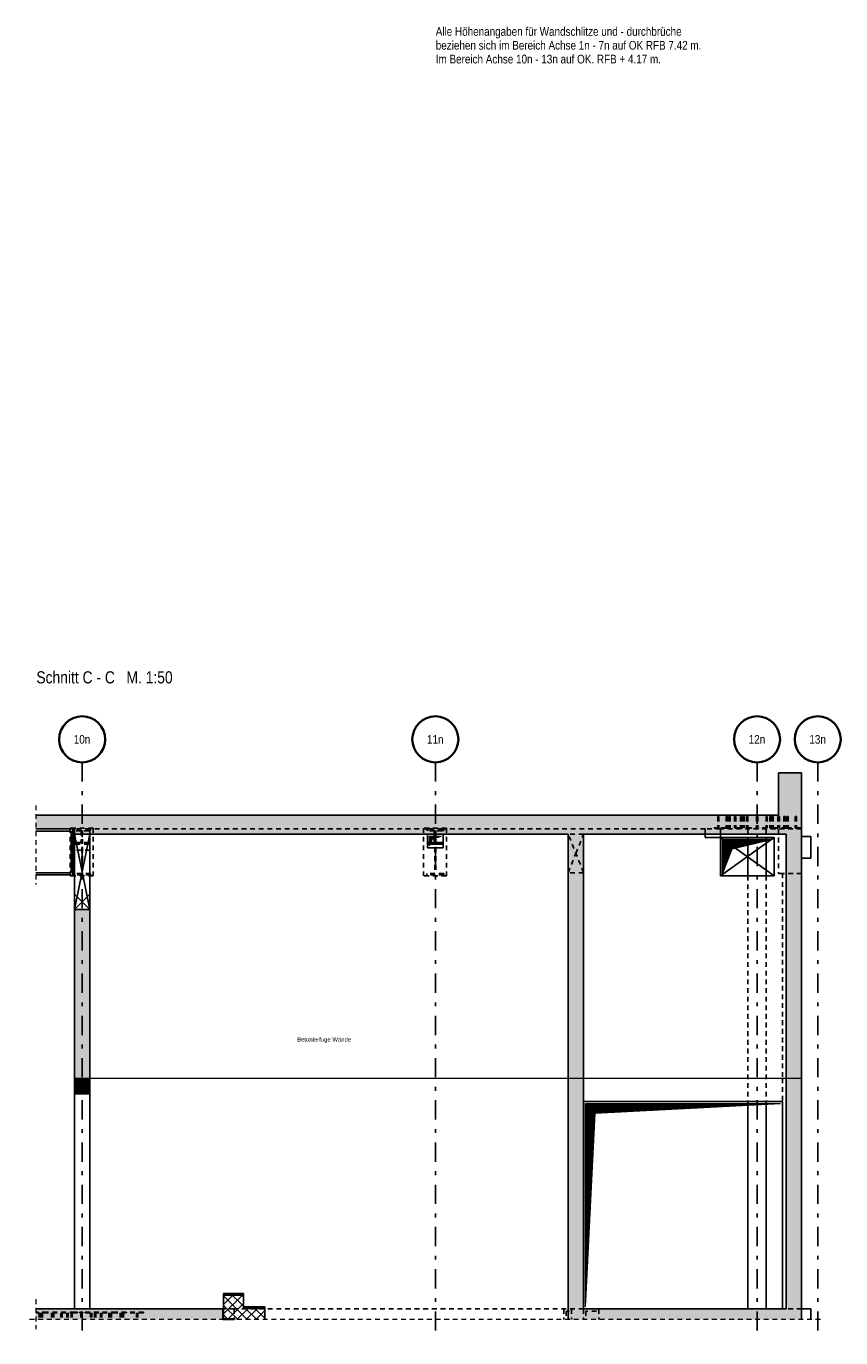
# Model space of a CAD drawing. Header units: millimetres. Extents: x -5 to 96, y -36 to 51.
# Tile 28 of 46: x 69 to 90, y -36 to -2. Entities that reach past the tile are written whole.
import ezdxf
from ezdxf.enums import TextEntityAlignment as Align

# ---------------------------------------------------------------- set-up
doc = ezdxf.new("R2010")
doc.units = ezdxf.units.MM
doc.linetypes.add('DASHDOTX2', pattern=[2, 1, -0.5, 0, -0.5])
doc.linetypes.add('HIDDEN', pattern=[0.375, 0.25, -0.125])
for name, color, linetype, lineweight in [('Achsen', 7, 'Continuous', 20), ('Geschnittene Kanten', 7, 'Continuous', 20), ('Schraffuren', 7, 'Continuous', 20), ('Texte', 7, 'Continuous', 20)]:
    doc.layers.add(name, color=color, linetype=linetype, lineweight=lineweight)
doc.styles.add('Arial Narrow', font='ARIALN.TTF')
doc.linetypes.add('STRAKON_Linetype_13', pattern='A,30,[130,ltypeshp.shx,S=3.75,R=-30,X=0,Y=0],-3.75,[130,ltypeshp.shx,S=3.75,R=-30,X=0,Y=0]', length=33.75)
pattern_1 = [(45, (0, 0), (-0.00367695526, 0.00367695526), [])]

msp = doc.modelspace()

# ---------------------------------------------------------------- hatches: boundary and pattern name
at = {"layer": 'Schraffuren', "lineweight": 13, "true_color": 0xd7ffd7}
for points in [[(88.947709, -22.26249), (88.947709, -21.16249), (88.347709, -21.16249), (88.347709, -22.26249)], [(88.947709, -22.76249), (88.947709, -22.26249), (68.999801, -22.26249), (68.999801, -22.62249), (70.006962, -22.62249), (70.006962, -22.76249)], [(83.267, -29.122478), (83.267, -22.76249), (82.867, -22.76249), (82.867, -29.122478)], [(88.947709, -29.122478), (88.947709, -22.76249), (88.547709, -22.76249), (88.547709, -29.122478)], [(70.406962, -29.122478), (70.406962, -24.722478), (70.006962, -24.722478), (70.006962, -29.122492)], [(70.407113, -29.522492), (70.407113, -29.122478), (70.007113, -29.122478), (70.007113, -29.522492)], [(83.267, -35.122478), (83.267, -29.122478), (82.867, -29.122478), (82.867, -35.122478)], [(88.947709, -35.122478), (88.947709, -29.122478), (88.547709, -29.122478), (88.547709, -35.122478)], [(73.867, -35.122478), (68.999801, -35.122492), (68.999801, -35.402478), (73.867, -35.402478)], [(88.947709, -35.402478), (88.947709, -35.122478), (82.867, -35.122478), (82.867, -35.402478)]]:
    msp.add_hatch(color=254, dxfattribs=at).paths.add_polyline_path(points)
at = {"layer": 'Schraffuren', "lineweight": 13, "true_color": 0xffbf80}
for points in [[(74.407, -34.762478), (74.407, -34.722478), (73.887, -34.722478), (73.887, -34.762478)], [(74.967, -35.109589), (74.967, -35.069589), (74.407, -35.069589), (74.407, -35.109589)]]:
    msp.add_hatch(color=31, dxfattribs=at).paths.add_polyline_path(points)
at = {"layer": 'Schraffuren', "lineweight": 13}
h = msp.add_hatch(dxfattribs=at)
h.set_pattern_fill('FT', color=6, scale=0.01, angle=45, style=0, pattern_type=2)
h.set_pattern_definition([(45, (0, 0), (-0.1237437, 0.1237437), []), (135, (0, 0), (-0.1237437, -0.1237437), [])])
h.paths.add_polyline_path([(74.967, -35.109589), (74.407, -35.109589), (74.407, -34.762478), (73.887, -34.762478), (73.887, -35.382478), (74.187, -35.382478), (74.187, -35.402478), (74.967, -35.402478)])
at = {"layer": 'Schraffuren', "lineweight": 13, "true_color": 0xe0ddbe}
for points in [[(73.887, -35.382478), (73.887, -35.122492), (73.867, -35.122478), (73.867, -35.382478)], [(74.167, -35.402478), (74.167, -35.382478), (73.867, -35.382478), (73.867, -35.402478)]]:
    msp.add_hatch(color=254, dxfattribs=at).paths.add_polyline_path(points)
at = {"layer": 'Texte', "lineweight": 13}
h = msp.add_hatch(dxfattribs=at)
h.set_pattern_fill('Mau', color=6, scale=0.01, angle=45, style=0, pattern_type=2)
h.set_pattern_definition(pattern_1)
h.paths.add_polyline_path([(79.256217, -23.062478), (79.322148, -22.888886), (79.556217, -22.81249), (79.256217, -22.81249)])
h = msp.add_hatch(dxfattribs=at)
h.set_pattern_fill('Mau', color=6, scale=0.01, angle=45, style=0, pattern_type=2)
h.set_pattern_definition(pattern_1)
h.paths.add_polyline_path([(86.885744, -23.79249), (87.135744, -23.142478), (88.185744, -22.892478), (86.885744, -22.892478)])
h = msp.add_hatch(dxfattribs=at)
h.set_pattern_fill('Mau', color=6, scale=0.01, angle=45, style=0, pattern_type=2)
h.set_pattern_definition(pattern_1)
h.paths.add_polyline_path([(83.317709, -35.072478), (83.567709, -30.022478), (88.397709, -29.772478), (83.317709, -29.772478)])

# ---------------------------------------------------------------- linework, layer by layer
at = {"color": 5, "linetype": 'HIDDEN', "lineweight": 18, "ltscale": 0.5}
for p, q in [((68.999801, -22.01249), (68.999801, -24.07249)), ((68.999801, -34.872478), (68.999801, -35.652478)), ((89.437709, -35.402478), (68.749801, -35.402478))]:
    msp.add_line(p, q, dxfattribs=at)
at = {"color": 3, "linetype": 'HIDDEN', "lineweight": 25, "ltscale": 0.5}
for p, q in [((86.763054, -22.30249), (86.761836, -22.30249)), ((86.761836, -22.30249), (86.761836, -22.59249)), ((86.766522, -22.30249), (86.763054, -22.30249)), ((86.771713, -22.30249), (86.766522, -22.30249)), ((86.777836, -22.30249), (86.771713, -22.30249)), ((86.783959, -22.30249), (86.777836, -22.30249)), ((86.78915, -22.30249), (86.783959, -22.30249)), ((86.792618, -22.30249), (86.78915, -22.30249)), ((86.793836, -22.30249), (86.792618, -22.30249)), ((86.793836, -22.30249), (86.793836, -22.59249)), ((86.983054, -22.30249), (86.981836, -22.30249)), ((86.981836, -22.30249), (86.981836, -22.59249)), ((86.986522, -22.30249), (86.983054, -22.30249)), ((86.991713, -22.30249), (86.986522, -22.30249)), ((86.997836, -22.30249), (86.991713, -22.30249)), ((87.003959, -22.30249), (86.997836, -22.30249)), ((87.00915, -22.30249), (87.003959, -22.30249)), ((87.012618, -22.30249), (87.00915, -22.30249)), ((87.013836, -22.30249), (87.012618, -22.30249)), ((87.013836, -22.30249), (87.013836, -22.59249)), ((87.056048, -22.30249), (87.05483, -22.30249)), ((87.05483, -22.30249), (87.05483, -22.59249)), ((87.059516, -22.30249), (87.056048, -22.30249)), ((87.064707, -22.30249), (87.059516, -22.30249)), ((87.07083, -22.30249), (87.064707, -22.30249)), ((87.076953, -22.30249), (87.07083, -22.30249)), ((87.082144, -22.30249), (87.076953, -22.30249)), ((87.085612, -22.30249), (87.082144, -22.30249)), ((87.08683, -22.30249), (87.085612, -22.30249)), ((87.08683, -22.30249), (87.08683, -22.59249)), ((87.200298, -22.30249), (87.19908, -22.30249)), ((87.19908, -22.30249), (87.19908, -22.59249)), ((87.203766, -22.30249), (87.200298, -22.30249)), ((87.201836, -22.30249), (87.201836, -22.59249)), ((87.208957, -22.30249), (87.203766, -22.30249)), ((87.21508, -22.30249), (87.208957, -22.30249)), ((87.221203, -22.30249), (87.21508, -22.30249)), ((87.226393, -22.30249), (87.221203, -22.30249)), ((87.229862, -22.30249), (87.226393, -22.30249)), ((87.23108, -22.30249), (87.229862, -22.30249)), ((87.232618, -22.30249), (87.23108, -22.30249)), ((87.23108, -22.30249), (87.23108, -22.59249)), ((87.233836, -22.30249), (87.232618, -22.30249)), ((87.233836, -22.30249), (87.233836, -22.59249)), ((87.355861, -22.30249), (87.354643, -22.30249)), ((87.354643, -22.30249), (87.354643, -22.59249)), ((87.359329, -22.30249), (87.355861, -22.30249)), ((87.36452, -22.30249), (87.359329, -22.30249)), ((87.370643, -22.30249), (87.36452, -22.30249)), ((87.376766, -22.30249), (87.370643, -22.30249)), ((87.381957, -22.30249), (87.376766, -22.30249)), ((87.385425, -22.30249), (87.381957, -22.30249)), ((87.386643, -22.30249), (87.385425, -22.30249)), ((87.386643, -22.30249), (87.386643, -22.59249)), ((87.423054, -22.30249), (87.421836, -22.30249)), ((87.421836, -22.30249), (87.421836, -22.59249)), ((87.426522, -22.30249), (87.423054, -22.30249)), ((87.431713, -22.30249), (87.426522, -22.30249)), ((87.437836, -22.30249), (87.431713, -22.30249)), ((87.443959, -22.30249), (87.437836, -22.30249)), ((87.44915, -22.30249), (87.443959, -22.30249)), ((87.452618, -22.30249), (87.44915, -22.30249)), ((87.453836, -22.30249), (87.452618, -22.30249)), ((87.453836, -22.30249), (87.453836, -22.59249)), ((87.511425, -22.30249), (87.510207, -22.30249)), ((87.510207, -22.30249), (87.510207, -22.59249)), ((87.514893, -22.30249), (87.511425, -22.30249)), ((87.520084, -22.30249), (87.514893, -22.30249)), ((87.526207, -22.30249), (87.520084, -22.30249)), ((87.53233, -22.30249), (87.526207, -22.30249)), ((87.53752, -22.30249), (87.53233, -22.30249)), ((87.540989, -22.30249), (87.53752, -22.30249)), ((87.542207, -22.30249), (87.540989, -22.30249)), ((87.542207, -22.30249), (87.542207, -22.59249)), ((87.773054, -22.30249), (87.771836, -22.30249)), ((87.771836, -22.30249), (87.771836, -22.59249)), ((87.776522, -22.30249), (87.773054, -22.30249)), ((87.781713, -22.30249), (87.776522, -22.30249)), ((87.787836, -22.30249), (87.781713, -22.30249)), ((87.793959, -22.30249), (87.787836, -22.30249)), ((87.79915, -22.30249), (87.793959, -22.30249)), ((87.802618, -22.30249), (87.79915, -22.30249)), ((87.803836, -22.30249), (87.802618, -22.30249)), ((87.803836, -22.30249), (87.803836, -22.59249)), ((88.020541, -22.30249), (88.019324, -22.30249)), ((88.019324, -22.30249), (88.019324, -22.59249)), ((88.02401, -22.30249), (88.020541, -22.30249)), ((88.029201, -22.30249), (88.02401, -22.30249)), ((88.035324, -22.30249), (88.029201, -22.30249)), ((88.041446, -22.30249), (88.035324, -22.30249)), ((88.046637, -22.30249), (88.041446, -22.30249)), ((88.050106, -22.30249), (88.046637, -22.30249)), ((88.051324, -22.30249), (88.050106, -22.30249)), ((88.051324, -22.30249), (88.051324, -22.59249)), ((88.123054, -22.30249), (88.121836, -22.30249)), ((88.121836, -22.30249), (88.121836, -22.59249)), ((88.126522, -22.30249), (88.123054, -22.30249)), ((88.131713, -22.30249), (88.126522, -22.30249)), ((88.137836, -22.30249), (88.131713, -22.30249)), ((88.143959, -22.30249), (88.137836, -22.30249)), ((88.14915, -22.30249), (88.143959, -22.30249)), ((88.152618, -22.30249), (88.14915, -22.30249)), ((88.153836, -22.30249), (88.152618, -22.30249)), ((88.153836, -22.30249), (88.153836, -22.59249)), ((88.176105, -22.30249), (88.174887, -22.30249)), ((88.174887, -22.30249), (88.174887, -22.59249)), ((88.179573, -22.30249), (88.176105, -22.30249)), ((88.184764, -22.30249), (88.179573, -22.30249)), ((88.190887, -22.30249), (88.184764, -22.30249)), ((88.19701, -22.30249), (88.190887, -22.30249)), ((88.202201, -22.30249), (88.19701, -22.30249)), ((88.205669, -22.30249), (88.202201, -22.30249)), ((88.206887, -22.30249), (88.205669, -22.30249)), ((88.206887, -22.30249), (88.206887, -22.59249)), ((88.331668, -22.30249), (88.330451, -22.30249)), ((88.330451, -22.30249), (88.330451, -22.59249)), ((88.335137, -22.30249), (88.331668, -22.30249)), ((88.340328, -22.30249), (88.335137, -22.30249)), ((88.346522, -22.30249), (88.340328, -22.30249)), ((88.341836, -22.30249), (88.341836, -22.59249)), ((88.352573, -22.30249), (88.346522, -22.30249)), ((88.357836, -22.30249), (88.352573, -22.30249)), ((88.361233, -22.30249), (88.357836, -22.30249)), ((88.362451, -22.30249), (88.361233, -22.30249)), ((88.363959, -22.30249), (88.362451, -22.30249)), ((88.362451, -22.30249), (88.362451, -22.59249)), ((88.36915, -22.30249), (88.363959, -22.30249)), ((88.372618, -22.30249), (88.36915, -22.30249)), ((88.373836, -22.30249), (88.372618, -22.30249)), ((88.373836, -22.30249), (88.373836, -22.59249)), ((88.487232, -22.30249), (88.486014, -22.30249)), ((88.486014, -22.30249), (88.486014, -22.59249)), ((88.4907, -22.30249), (88.487232, -22.30249)), ((88.495891, -22.30249), (88.4907, -22.30249)), ((88.502014, -22.30249), (88.495891, -22.30249)), ((88.508137, -22.30249), (88.502014, -22.30249)), ((88.513328, -22.30249), (88.508137, -22.30249)), ((88.516796, -22.30249), (88.513328, -22.30249)), ((88.518014, -22.30249), (88.516796, -22.30249)), ((88.518014, -22.30249), (88.518014, -22.59249)), ((88.563054, -22.30249), (88.561836, -22.30249)), ((88.561836, -22.30249), (88.561836, -22.59249)), ((88.566522, -22.30249), (88.563054, -22.30249)), ((88.571713, -22.30249), (88.566522, -22.30249)), ((88.577836, -22.30249), (88.571713, -22.30249)), ((88.583959, -22.30249), (88.577836, -22.30249)), ((88.58915, -22.30249), (88.583959, -22.30249)), ((88.592618, -22.30249), (88.58915, -22.30249)), ((88.593836, -22.30249), (88.592618, -22.30249)), ((88.593836, -22.30249), (88.593836, -22.59249)), ((88.783054, -22.30249), (88.781836, -22.30249)), ((88.781836, -22.30249), (88.781836, -22.59249)), ((88.786522, -22.30249), (88.783054, -22.30249)), ((88.791713, -22.30249), (88.786522, -22.30249)), ((88.797836, -22.30249), (88.791713, -22.30249)), ((88.803959, -22.30249), (88.797836, -22.30249)), ((88.80915, -22.30249), (88.803959, -22.30249)), ((88.812618, -22.30249), (88.80915, -22.30249)), ((88.813836, -22.30249), (88.812618, -22.30249)), ((88.813836, -22.30249), (88.813836, -22.59249)), ((69.916962, -22.60249), (69.894232, -22.60249)), ((69.894232, -22.60249), (69.894232, -23.82249)), ((69.966962, -22.60249), (69.916962, -22.60249)), ((69.916962, -22.60249), (69.916962, -22.62249)), ((70.494232, -22.60249), (69.966962, -22.60249)), ((69.966962, -22.60249), (69.966962, -22.62249)), ((69.986217, -22.62249), (69.986217, -22.66049)), ((70.194217, -22.66049), (69.986217, -22.66049)), ((70.406962, -22.62249), (70.006962, -22.62249)), ((70.008217, -22.62249), (70.008217, -22.67049)), ((70.179717, -22.67049), (70.008217, -22.67049)), ((70.179717, -22.67049), (70.179717, -22.97449)), ((70.194217, -22.66049), (70.194217, -23.78449)), ((70.380217, -22.67049), (70.208717, -22.67049)), ((70.208717, -22.67049), (70.208717, -22.97449)), ((70.426217, -22.66049), (70.218217, -22.66049)), ((70.218217, -22.66049), (70.218217, -23.78449)), ((70.380217, -22.62249), (70.380217, -22.67049)), ((79.208217, -22.62249), (70.406962, -22.62249)), ((70.407113, -22.62249), (70.407113, -22.76249)), ((70.426217, -22.62249), (70.426217, -22.66049)), ((70.494232, -22.60249), (70.494232, -23.84249)), ((79.694232, -22.60249), (79.094232, -22.60249)), ((79.094232, -22.60249), (79.094232, -23.84249)), ((79.186217, -22.62249), (79.186217, -22.66049)), ((79.394217, -22.66049), (79.186217, -22.66049)), ((79.580217, -22.62249), (79.208217, -22.62249)), ((79.208217, -22.62249), (79.208217, -22.67049)), ((79.379717, -22.67049), (79.208217, -22.67049)), ((79.379717, -22.67049), (79.379717, -22.76249)), ((79.394217, -22.66049), (79.394217, -23.78449)), ((79.580217, -22.67049), (79.408717, -22.67049)), ((79.408717, -22.67049), (79.408717, -22.76249)), ((79.626217, -22.66049), (79.418217, -22.66049)), ((79.418217, -22.66049), (79.418217, -23.78449)), ((86.435744, -22.62249), (79.580217, -22.62249)), ((79.580217, -22.62249), (79.580217, -22.67049)), ((79.626217, -22.62249), (79.626217, -22.66049)), ((79.694232, -22.60249), (79.694232, -23.84249)), ((83.267, -22.76249), (82.867, -22.76249)), ((86.835744, -22.62249), (86.435744, -22.62249)), ((86.435744, -22.62249), (86.435744, -22.76249)), ((86.964764, -22.59249), (86.667836, -22.59249)), ((86.667836, -22.59249), (86.667836, -22.60249)), ((86.964764, -22.60249), (86.667836, -22.60249)), ((88.947709, -22.62249), (86.835744, -22.62249)), ((86.835744, -22.62249), (86.835744, -22.76249)), ((87.021332, -22.59249), (86.964764, -22.59249)), ((86.964764, -22.59249), (86.964764, -22.60249)), ((87.021332, -22.60249), (86.964764, -22.60249)), ((87.332459, -22.59249), (87.021332, -22.59249)), ((87.021332, -22.59249), (87.021332, -22.60249)), ((87.332459, -22.60249), (87.021332, -22.60249)), ((87.643586, -22.59249), (87.332459, -22.59249)), ((87.643586, -22.60249), (87.332459, -22.60249)), ((87.547836, -22.59249), (87.547836, -22.60249)), ((87.547836, -22.62249), (87.547836, -22.842478)), ((87.587018, -22.59249), (87.587018, -22.60249)), ((87.643586, -22.59249), (87.643586, -22.60249)), ((87.827836, -22.59249), (87.747836, -22.59249)), ((87.747836, -22.59249), (87.747836, -22.60249)), ((87.827836, -22.60249), (87.747836, -22.60249)), ((87.827836, -22.59249), (87.827836, -22.60249)), ((88.240384, -22.59249), (87.929258, -22.59249)), ((87.929258, -22.59249), (87.929258, -22.60249)), ((88.240384, -22.60249), (87.929258, -22.60249)), ((87.985826, -22.59249), (87.985826, -22.60249)), ((88.027836, -22.59249), (88.027836, -22.60249)), ((88.027836, -22.62249), (88.027836, -22.842478)), ((88.551511, -22.59249), (88.240384, -22.59249)), ((88.551511, -22.60249), (88.240384, -22.60249)), ((88.347709, -22.62249), (88.347709, -23.78249)), ((88.60808, -22.59249), (88.551511, -22.59249)), ((88.551511, -22.59249), (88.551511, -22.60249)), ((88.60808, -22.60249), (88.551511, -22.60249)), ((88.907836, -22.59249), (88.60808, -22.59249)), ((88.60808, -22.59249), (88.60808, -22.60249)), ((88.907836, -22.60249), (88.60808, -22.60249)), ((88.907836, -22.59249), (88.907836, -22.60249)), ((70.406962, -23.172478), (70.007113, -23.172478)), ((70.179717, -22.97449), (70.008217, -22.97449)), ((70.008217, -22.97449), (70.008217, -23.02249)), ((70.380217, -23.02249), (70.008217, -23.02249)), ((70.380217, -22.97449), (70.208717, -22.97449)), ((70.380217, -22.97449), (70.380217, -23.02249)), ((70.194217, -23.78449), (69.986217, -23.78449)), ((69.986217, -23.78449), (69.986217, -23.82249)), ((70.426217, -23.82249), (69.986217, -23.82249)), ((70.494232, -23.84249), (70.007113, -23.84249)), ((70.426217, -23.78449), (70.218217, -23.78449)), ((70.426217, -23.78449), (70.426217, -23.82249)), ((79.694232, -23.84249), (79.094232, -23.84249)), ((79.394217, -23.78449), (79.186217, -23.78449)), ((79.186217, -23.78449), (79.186217, -23.82249)), ((79.626217, -23.82249), (79.186217, -23.82249)), ((79.626217, -23.78449), (79.418217, -23.78449)), ((79.626217, -23.78449), (79.626217, -23.82249)), ((83.267, -23.76249), (82.867, -23.76249)), ((87.547836, -23.84249), (87.547836, -29.722478)), ((88.027836, -23.84249), (88.027836, -29.722478)), ((88.447709, -23.78249), (88.347709, -23.78249)), ((88.947709, -23.78249), (88.447709, -23.78249)), ((88.447709, -23.78249), (88.447709, -29.122478)), ((88.447709, -29.122478), (88.447709, -29.722478)), ((74.167, -35.122492), (73.887, -35.122492)), ((74.167, -35.122478), (74.167, -35.382478)), ((83.266707, -35.122492), (74.167, -35.122492)), ((82.750305, -35.122478), (82.750305, -35.402478)), ((82.95031, -35.122478), (82.95031, -35.402478)), ((83.266707, -35.122478), (83.266707, -35.402478)), ((83.267, -35.122492), (83.266707, -35.122492)), ((83.666707, -35.122492), (83.666707, -35.402478)), ((88.947709, -35.122492), (88.547709, -35.122492)), ((69.287013, -35.212492), (68.999801, -35.212492)), ((69.287013, -35.222492), (68.999801, -35.222492)), ((69.013215, -35.212492), (69.013215, -35.222492)), ((69.069784, -35.212492), (69.069784, -35.222492)), ((69.091013, -35.222492), (69.091013, -35.402478)), ((69.123013, -35.222492), (69.123013, -35.402478)), ((69.145708, -35.222492), (69.145708, -35.402478)), ((69.177708, -35.222492), (69.177708, -35.402478)), ((70.007013, -35.212492), (69.287013, -35.212492)), ((70.007013, -35.222492), (69.287013, -35.222492)), ((69.407337, -35.222492), (69.407337, -35.402478)), ((69.439337, -35.222492), (69.439337, -35.402478)), ((69.441013, -35.222492), (69.441013, -35.402478)), ((69.473013, -35.222492), (69.473013, -35.402478)), ((69.654825, -35.222492), (69.654825, -35.402478)), ((69.686825, -35.222492), (69.686825, -35.402478)), ((69.811013, -35.222492), (69.811013, -35.402478)), ((69.843013, -35.222492), (69.843013, -35.402478)), ((69.916454, -35.222492), (69.916454, -35.402478)), ((69.948454, -35.222492), (69.948454, -35.402478)), ((70.031449, -35.212492), (70.007013, -35.212492)), ((70.031449, -35.222492), (70.007013, -35.222492)), ((70.007113, -35.212492), (70.007113, -35.222492)), ((70.088018, -35.212492), (70.031449, -35.212492)), ((70.031449, -35.212492), (70.031449, -35.222492)), ((70.088018, -35.222492), (70.031449, -35.222492)), ((70.088018, -35.212492), (70.088018, -35.222492)), ((70.227013, -35.212492), (70.147013, -35.212492)), ((70.147013, -35.212492), (70.147013, -35.222492)), ((70.227013, -35.222492), (70.147013, -35.222492)), ((70.171013, -35.222492), (70.171013, -35.402478)), ((70.203013, -35.222492), (70.203013, -35.402478)), ((70.227013, -35.212492), (70.227013, -35.222492)), ((70.342576, -35.212492), (70.286008, -35.212492)), ((70.286008, -35.212492), (70.286008, -35.222492)), ((70.342576, -35.222492), (70.286008, -35.222492)), ((70.367013, -35.212492), (70.342576, -35.212492)), ((70.342576, -35.212492), (70.342576, -35.222492)), ((70.367013, -35.222492), (70.342576, -35.222492)), ((71.087013, -35.212492), (70.367013, -35.212492)), ((70.367013, -35.212492), (70.367013, -35.222492)), ((71.087013, -35.222492), (70.367013, -35.222492)), ((70.425571, -35.222492), (70.425571, -35.402478)), ((70.457571, -35.222492), (70.457571, -35.402478)), ((70.531013, -35.222492), (70.531013, -35.402478)), ((70.563013, -35.222492), (70.563013, -35.402478)), ((70.687201, -35.222492), (70.687201, -35.402478)), ((70.719201, -35.222492), (70.719201, -35.402478)), ((70.901013, -35.222492), (70.901013, -35.402478)), ((70.933013, -35.222492), (70.933013, -35.402478)), ((70.934688, -35.222492), (70.934688, -35.402478)), ((70.966688, -35.222492), (70.966688, -35.402478)), ((71.807013, -35.212492), (71.087013, -35.212492)), ((71.807013, -35.222492), (71.087013, -35.222492)), ((71.196317, -35.222492), (71.196317, -35.402478)), ((71.228317, -35.222492), (71.228317, -35.402478)), ((71.251013, -35.222492), (71.251013, -35.402478)), ((71.283013, -35.222492), (71.283013, -35.402478)), ((71.304241, -35.212492), (71.304241, -35.222492)), ((71.36081, -35.212492), (71.36081, -35.222492)), ((71.621013, -35.222492), (71.621013, -35.402478)), ((71.653013, -35.222492), (71.653013, -35.402478)), ((71.807013, -35.212492), (71.807013, -35.222492))]:
    msp.add_line(p, q, dxfattribs=at)
at = {"color": 3, "linetype": 'Continuous', "lineweight": 25}
for p, q in [((69.916962, -22.68249), (68.999801, -22.68249)), ((69.916962, -22.68249), (69.916962, -23.76249)), ((69.966962, -22.62249), (69.966962, -23.84249)), ((70.006962, -22.67049), (69.966962, -22.67049)), ((70.007113, -22.76249), (70.007113, -24.722478)), ((70.407113, -22.76249), (70.407113, -24.722478)), ((79.206217, -22.76249), (79.206217, -23.112478)), ((79.379717, -22.76249), (79.379717, -22.97449)), ((79.408717, -22.76249), (79.408717, -22.97449)), ((79.606217, -22.76249), (79.606217, -23.112478)), ((86.435744, -22.76249), (86.435744, -22.842478)), ((86.835744, -22.842478), (86.435744, -22.842478)), ((86.835744, -22.76249), (86.835744, -22.842478)), ((88.235744, -22.842478), (86.835744, -22.842478)), ((86.835744, -22.842478), (86.835744, -23.842478)), ((87.547836, -22.842478), (87.547836, -23.84249)), ((88.027836, -22.842478), (88.027836, -23.84249)), ((88.235744, -22.842478), (88.235744, -23.842478)), ((89.187709, -22.82249), (88.947709, -22.82249)), ((89.187709, -22.82249), (89.187709, -23.38249)), ((70.006962, -22.97449), (69.966962, -22.97449)), ((70.006962, -23.02249), (69.966962, -23.02249)), ((79.606217, -23.112478), (79.206217, -23.112478)), ((79.379717, -22.97449), (79.208217, -22.97449)), ((79.208217, -22.97449), (79.208217, -23.02249)), ((79.580217, -23.02249), (79.208217, -23.02249)), ((79.580217, -22.97449), (79.408717, -22.97449)), ((79.580217, -22.97449), (79.580217, -23.02249)), ((89.187709, -23.38249), (88.947709, -23.38249)), ((69.916962, -23.76249), (68.999801, -23.76249)), ((69.916962, -23.82249), (68.999801, -23.82249)), ((69.894232, -23.82249), (69.894232, -23.84249)), ((69.916962, -23.84249), (69.894232, -23.84249)), ((69.916962, -23.82249), (69.916962, -23.84249)), ((69.966962, -23.84249), (69.916962, -23.84249)), ((70.007113, -23.84249), (69.966962, -23.84249)), ((88.235744, -23.84249), (86.835744, -23.84249)), ((70.007113, -29.522492), (70.007113, -35.122478)), ((70.407113, -29.522492), (70.407113, -35.122492)), ((88.447709, -29.722478), (83.267709, -29.722478)), ((83.267709, -29.722478), (83.267709, -35.122478)), ((87.547836, -29.722478), (87.547836, -35.122492)), ((88.027836, -29.722478), (88.027836, -35.122492)), ((88.447709, -29.722478), (88.447709, -35.122478)), ((89.187709, -35.122492), (88.947709, -35.122492)), ((89.187709, -35.122478), (89.187709, -35.402478))]:
    msp.add_line(p, q, dxfattribs=at)
at = {"color": 6, "linetype": 'STRAKON_Linetype_13', "lineweight": 13, "ltscale": 0.01}
msp.add_line((88.947709, -29.122492), (70.006962, -29.122492), dxfattribs=at)
at = {"color": 9, "linetype": 'Continuous', "lineweight": 0}
for centre in [(70.406962, -29.122478), (68.999801, -35.402478), (73.867, -35.382478)]:
    msp.add_circle(centre, 0.00222, dxfattribs=at)
at = {"layer": 'Achsen', "color": 3, "linetype": 'DASHDOTX2', "lineweight": 25, "ltscale": 0.5}
for p, q in [((70.207008, -20.889909), (70.207008, -35.874992)), ((79.407008, -20.889909), (79.407008, -35.874992)), ((87.787008, -20.889909), (87.787008, -35.874992)), ((89.367008, -20.889909), (89.367008, -35.874992))]:
    msp.add_line(p, q, dxfattribs=at)
at = {"layer": 'Achsen', "color": 3, "linetype": 'Continuous', "lineweight": 25}
for p, q in [((70.406962, -24.722478), (70.006962, -22.762478)), ((70.206962, -23.742478), (70.406962, -22.762478)), ((88.235744, -23.842478), (86.835744, -22.842478)), ((87.535744, -23.342478), (88.235744, -22.842478)), ((86.835744, -23.842478), (87.535744, -23.342478)), ((70.006962, -24.722478), (70.206962, -23.742478)), ((70.406962, -24.722478), (70.006962, -24.322478)), ((70.006962, -24.722478), (70.206962, -24.522478)), ((70.206962, -24.522478), (70.406962, -24.322478))]:
    msp.add_line(p, q, dxfattribs=at)
at = {"layer": 'Achsen', "color": 3, "linetype": 'HIDDEN', "lineweight": 25, "ltscale": 0.5}
for p, q in [((83.267, -23.76249), (82.867, -22.76249)), ((83.067, -23.26249), (83.267, -22.76249)), ((82.867, -23.76249), (83.067, -23.26249)), ((82.89031, -35.182478), (82.810305, -35.182478)), ((82.810305, -35.182478), (82.810305, -35.342478)), ((83.606707, -35.182478), (83.326707, -35.182478)), ((83.326707, -35.182478), (83.326707, -35.342478))]:
    msp.add_line(p, q, dxfattribs=at)
at = {"layer": 'Achsen', "color": 2, "linetype": 'Continuous', "lineweight": 35}
for centre in [(70.207008, -20.289909), (79.407008, -20.289909), (87.787008, -20.289909), (89.367008, -20.289909)]:
    msp.add_circle(centre, 0.6, dxfattribs=at)
at = {"layer": 'Geschnittene Kanten', "color": 3, "linetype": 'Continuous', "lineweight": 25}
for p, q in [((88.947709, -21.16249), (88.347709, -21.16249)), ((88.347709, -21.16249), (88.347709, -22.26249)), ((88.947709, -21.16249), (88.947709, -22.26249)), ((88.347709, -22.26249), (68.999801, -22.26249)), ((88.947709, -22.26249), (88.947709, -22.76249)), ((70.006962, -22.62249), (68.999801, -22.62249)), ((82.867, -22.76249), (70.006962, -22.76249)), ((70.007113, -22.62249), (70.007113, -22.76249)), ((82.867, -22.76249), (82.867, -29.122478)), ((88.547709, -22.76249), (83.267, -22.76249)), ((83.267, -22.76249), (83.267, -29.122478)), ((88.547709, -22.76249), (88.547709, -29.122478)), ((88.947709, -22.76249), (88.947709, -29.122478)), ((70.406962, -24.722478), (70.006962, -24.722478)), ((70.007113, -24.722478), (70.007113, -29.122478)), ((70.407113, -24.722478), (70.407113, -29.122478)), ((70.007113, -29.122478), (70.007113, -29.522492)), ((70.407113, -29.122478), (70.407113, -29.522492)), ((82.867, -29.122478), (82.867, -35.122478)), ((83.267, -29.122478), (83.267, -35.122478)), ((88.547709, -29.122478), (88.547709, -35.122478)), ((88.947709, -29.122478), (88.947709, -35.122478)), ((70.407113, -29.522492), (70.007113, -29.522492)), ((74.407, -34.722478), (73.887, -34.722478)), ((73.887, -34.722478), (73.887, -34.762478)), ((74.407, -34.762478), (73.887, -34.762478)), ((73.887, -34.762478), (73.887, -35.382478)), ((74.407, -34.722478), (74.407, -34.762478)), ((74.407, -34.762478), (74.407, -35.109589)), ((73.867, -35.122492), (68.999801, -35.122492)), ((73.867, -35.122478), (73.867, -35.402478)), ((73.887, -35.122492), (73.867, -35.122492)), ((74.967, -35.069589), (74.407, -35.069589)), ((74.967, -35.109589), (74.407, -35.109589)), ((74.967, -35.069589), (74.967, -35.109589)), ((74.967, -35.109589), (74.967, -35.402478)), ((82.867, -35.122478), (82.867, -35.402478)), ((88.547709, -35.122492), (83.267, -35.122492)), ((88.947709, -35.122478), (88.947709, -35.402478)), ((74.167, -35.402478), (73.867, -35.402478)), ((74.187, -35.382478), (73.887, -35.382478)), ((74.167, -35.382478), (74.167, -35.402478)), ((74.187, -35.382478), (74.187, -35.402478))]:
    msp.add_line(p, q, dxfattribs=at)
at = {"layer": 'Texte', "color": 6, "linetype": 'Continuous', "lineweight": 13}
for p, q in [((79.256217, -23.062478), (79.256217, -22.81249)), ((79.256217, -22.81249), (79.556217, -22.81249)), ((79.322148, -22.888886), (79.556217, -22.81249)), ((79.256217, -23.062478), (79.322148, -22.888886)), ((86.885744, -23.79249), (86.885744, -22.892478)), ((86.885744, -22.892478), (88.185744, -22.892478)), ((86.885744, -23.79249), (87.135744, -23.142478)), ((87.135744, -23.142478), (88.185744, -22.892478)), ((83.317709, -35.072478), (83.317709, -29.772478)), ((83.317709, -29.772478), (88.397709, -29.772478)), ((83.317709, -35.072478), (83.567709, -30.022478)), ((83.567709, -30.022478), (88.397709, -29.772478))]:
    msp.add_line(p, q, dxfattribs=at)

# ---------------------------------------------------------------- texts
at = {"color": 4, "lineweight": 50, "style": 'Arial Narrow'}
for s, p in [('Alle Höhenangaben für Wandschlitze und - durchbrüche', (79.416809, -1.966111)), ('beziehen sich im Bereich Achse 1n - 7n auf OK RFB 7.42 m.', (79.416809, -2.326111)), ('Im Bereich Achse 10n - 13n auf OK. RFB + 4.17 m.', (79.416809, -2.686111))]:
    msp.add_text(s, height=0.225, dxfattribs=at).set_placement(p)
at = {"color": 3, "lineweight": 25, "style": 'Arial Narrow'}
msp.add_text('Betonierfuge Wände', height=0.1125, dxfattribs=at).set_placement((75.806512, -28.160731))
at = {"layer": 'Achsen', "color": 1, "lineweight": 70, "style": 'Arial Narrow'}
msp.add_text('Schnitt C - C   M. 1:50', height=0.315, dxfattribs=at).set_placement((69.01418, -18.832449))
at = {"layer": 'Achsen', "color": 4, "lineweight": 50, "style": 'Arial Narrow'}
for s, p in [('10n', (70.203808, -20.289909)), ('11n', (79.403808, -20.289909)), ('12n', (87.783808, -20.289909)), ('13n', (89.363808, -20.289909))]:
    msp.add_text(s, height=0.225, dxfattribs=at).set_placement(p, align=Align.MIDDLE_CENTER)

doc.saveas('drawing.dxf')
